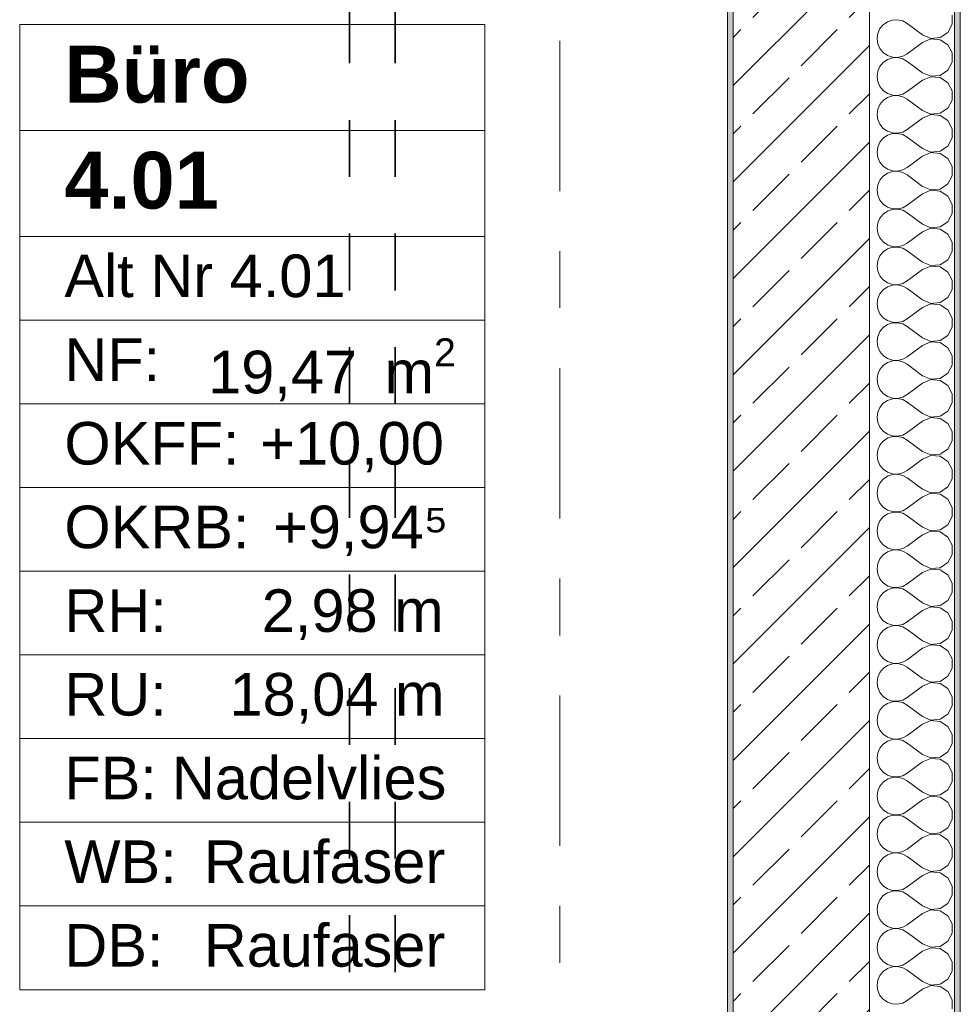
# Model space of a CAD drawing. Header units: metres. Extents: x -3.6 to 84.5, y -11 to 16.8.
# Tile 222 of 229: x 60.8 to 62.4, y 11 to 12.8. Entities that reach past the tile are written whole.
import ezdxf

# ---------------------------------------------------------------- set-up
doc = ezdxf.new("R2010")
doc.units = ezdxf.units.M
doc.header["$MEASUREMENT"] = 0
doc.linetypes.add('Achse', pattern=[0.2, 0.1, -0.05, 0, -0.05])
doc.linetypes.add('Strichlinie doppelt', pattern=[0.546806, 0.264583, -0.105833, 0.070556, -0.105833])
for name, color, linetype in [('155 - Bemaßung_ Beschriftung.Ausbau - Deckenelemente', 7, 'Continuous'), ('401 - Zone.Raum_ Raumbegrenzung_ Whg.', 7, 'Continuous'), ('451 - Universal.Achsen Raster', 7, 'Continuous'), ('604 - Struktur.Wand Aussen', 7, 'Continuous')]:
    doc.layers.add(name, color=color, linetype=linetype)
doc.styles.add('ERSTELLTER_STIL_1', font='txt')
doc.styles.add('ERSTELLTER_STIL_2', font='txt')

# ---------------------------------------------------------------- blocks, each defined once
blk = doc.blocks.new('*X60')
at = {"layer": '604 - Struktur.Wand Aussen', "color": 7, "linetype": 'Continuous', "lineweight": 5}
for p, q in [((62.4207, 12.7585), (62.4207, 12.7748)), ((62.2992, 12.7579), (62.2933, 12.7509)), ((62.3068, 12.7631), (62.2992, 12.7579)), ((62.3155, 12.7661), (62.3068, 12.7631)), ((62.3247, 12.7665), (62.3155, 12.7661)), ((62.3336, 12.7645), (62.3247, 12.7665)), ((62.3417, 12.76), (62.3336, 12.7645)), ((62.3684, 12.74), (62.3417, 12.76)), ((62.413, 12.7442), (62.4207, 12.7585)), ((62.2896, 12.7424), (62.2884, 12.7333)), ((62.2933, 12.7509), (62.2896, 12.7424)), ((62.3684, 12.74), (62.3833, 12.7337)), ((62.3995, 12.7352), (62.413, 12.7442)), ((62.2884, 12.7333), (62.2896, 12.7242)), ((62.2896, 12.7242), (62.2933, 12.7158)), ((62.3684, 12.7267), (62.3417, 12.7067)), ((62.3833, 12.733), (62.3684, 12.7267)), ((62.3833, 12.7337), (62.3995, 12.7352)), ((62.3995, 12.7314), (62.3833, 12.733)), ((62.413, 12.7224), (62.3995, 12.7314)), ((62.2933, 12.7158), (62.2992, 12.7087)), ((62.2992, 12.7087), (62.3068, 12.7035)), ((62.3336, 12.7022), (62.3417, 12.7067)), ((62.4207, 12.7081), (62.413, 12.7224)), ((62.4207, 12.6919), (62.4207, 12.7081)), ((62.2992, 12.6913), (62.2933, 12.6842)), ((62.3068, 12.6965), (62.2992, 12.6913)), ((62.3068, 12.7035), (62.3155, 12.7006)), ((62.3155, 12.6994), (62.3068, 12.6965)), ((62.3155, 12.7006), (62.3247, 12.7001)), ((62.3247, 12.6999), (62.3155, 12.6994)), ((62.3247, 12.7001), (62.3336, 12.7022)), ((62.3336, 12.6978), (62.3247, 12.6999)), ((62.3417, 12.6933), (62.3336, 12.6978)), ((62.3684, 12.6733), (62.3417, 12.6933)), ((62.413, 12.6776), (62.4207, 12.6919)), ((62.2896, 12.6758), (62.2884, 12.6667)), ((62.2933, 12.6842), (62.2896, 12.6758)), ((62.3684, 12.6733), (62.3833, 12.667)), ((62.3995, 12.6686), (62.413, 12.6776)), ((62.2884, 12.6667), (62.2896, 12.6576)), ((62.2896, 12.6576), (62.2933, 12.6491)), ((62.3684, 12.66), (62.3417, 12.64)), ((62.3833, 12.6663), (62.3684, 12.66)), ((62.3833, 12.667), (62.3995, 12.6686)), ((62.3995, 12.6648), (62.3833, 12.6663)), ((62.413, 12.6558), (62.3995, 12.6648)), ((62.4207, 12.6415), (62.413, 12.6558)), ((62.2933, 12.6491), (62.2992, 12.6421)), ((62.2992, 12.6421), (62.3068, 12.6369)), ((62.3068, 12.6369), (62.3155, 12.6339)), ((62.3336, 12.6355), (62.3417, 12.64)), ((62.4207, 12.6252), (62.4207, 12.6415)), ((62.2992, 12.6246), (62.2933, 12.6175)), ((62.3068, 12.6298), (62.2992, 12.6246)), ((62.3155, 12.6328), (62.3068, 12.6298)), ((62.3155, 12.6339), (62.3247, 12.6335)), ((62.3247, 12.6332), (62.3155, 12.6328)), ((62.3247, 12.6335), (62.3336, 12.6355)), ((62.3336, 12.6311), (62.3247, 12.6332)), ((62.3417, 12.6267), (62.3336, 12.6311)), ((62.3684, 12.6067), (62.3417, 12.6267)), ((62.413, 12.6109), (62.4207, 12.6252)), ((62.2896, 12.6091), (62.2884, 12.6)), ((62.2933, 12.6175), (62.2896, 12.6091)), ((62.3684, 12.6067), (62.3833, 12.6004)), ((62.3833, 12.6004), (62.3995, 12.6019)), ((62.3995, 12.6019), (62.413, 12.6109)), ((62.2884, 12.6), (62.2896, 12.5909)), ((62.2896, 12.5909), (62.2933, 12.5825)), ((62.3684, 12.5933), (62.3417, 12.5733)), ((62.3833, 12.5996), (62.3684, 12.5933)), ((62.3995, 12.5981), (62.3833, 12.5996)), ((62.413, 12.5891), (62.3995, 12.5981)), ((62.4207, 12.5748), (62.413, 12.5891)), ((62.2933, 12.5825), (62.2992, 12.5754)), ((62.2992, 12.5754), (62.3068, 12.5702)), ((62.3068, 12.5702), (62.3155, 12.5672)), ((62.3155, 12.5672), (62.3247, 12.5668)), ((62.3247, 12.5668), (62.3336, 12.5689)), ((62.3336, 12.5689), (62.3417, 12.5733)), ((62.4207, 12.5585), (62.4207, 12.5748)), ((62.2933, 12.5509), (62.2896, 12.5424)), ((62.2992, 12.5579), (62.2933, 12.5509)), ((62.3068, 12.5631), (62.2992, 12.5579)), ((62.3155, 12.5661), (62.3068, 12.5631)), ((62.3247, 12.5665), (62.3155, 12.5661)), ((62.3336, 12.5645), (62.3247, 12.5665)), ((62.3417, 12.56), (62.3336, 12.5645)), ((62.3684, 12.54), (62.3417, 12.56)), ((62.413, 12.5442), (62.4207, 12.5585)), ((62.2896, 12.5424), (62.2884, 12.5333)), ((62.2884, 12.5333), (62.2896, 12.5242)), ((62.3684, 12.54), (62.3833, 12.5337)), ((62.3833, 12.533), (62.3684, 12.5267)), ((62.3833, 12.5337), (62.3995, 12.5352)), ((62.3995, 12.5314), (62.3833, 12.533)), ((62.3995, 12.5352), (62.413, 12.5442)), ((62.2896, 12.5242), (62.2933, 12.5158)), ((62.2933, 12.5158), (62.2992, 12.5087)), ((62.3684, 12.5267), (62.3417, 12.5067)), ((62.413, 12.5224), (62.3995, 12.5314)), ((62.4207, 12.5081), (62.413, 12.5224)), ((62.2992, 12.5087), (62.3068, 12.5035)), ((62.3068, 12.5035), (62.3155, 12.5006)), ((62.3155, 12.4994), (62.3068, 12.4965)), ((62.3155, 12.5006), (62.3247, 12.5001)), ((62.3247, 12.4999), (62.3155, 12.4994)), ((62.3247, 12.5001), (62.3336, 12.5022)), ((62.3336, 12.4978), (62.3247, 12.4999)), ((62.3336, 12.5022), (62.3417, 12.5067)), ((62.3417, 12.4933), (62.3336, 12.4978)), ((62.4207, 12.4919), (62.4207, 12.5081)), ((62.2933, 12.4842), (62.2896, 12.4758)), ((62.2992, 12.4913), (62.2933, 12.4842)), ((62.3068, 12.4965), (62.2992, 12.4913)), ((62.3684, 12.4733), (62.3417, 12.4933)), ((62.413, 12.4776), (62.4207, 12.4919)), ((62.2896, 12.4758), (62.2884, 12.4667)), ((62.2884, 12.4667), (62.2896, 12.4576)), ((62.3684, 12.4733), (62.3833, 12.467)), ((62.3833, 12.4663), (62.3684, 12.46)), ((62.3833, 12.467), (62.3995, 12.4686)), ((62.3995, 12.4648), (62.3833, 12.4663)), ((62.3995, 12.4686), (62.413, 12.4776)), ((62.413, 12.4558), (62.3995, 12.4648)), ((62.2896, 12.4576), (62.2933, 12.4491)), ((62.2933, 12.4491), (62.2992, 12.4421)), ((62.3684, 12.46), (62.3417, 12.44)), ((62.4207, 12.4415), (62.413, 12.4558)), ((62.2992, 12.4421), (62.3068, 12.4369)), ((62.3068, 12.4298), (62.2992, 12.4246)), ((62.3068, 12.4369), (62.3155, 12.4339)), ((62.3155, 12.4328), (62.3068, 12.4298)), ((62.3155, 12.4339), (62.3247, 12.4335)), ((62.3247, 12.4332), (62.3155, 12.4328)), ((62.3247, 12.4335), (62.3336, 12.4355)), ((62.3336, 12.4311), (62.3247, 12.4332)), ((62.3336, 12.4355), (62.3417, 12.44)), ((62.3417, 12.4267), (62.3336, 12.4311)), ((62.4207, 12.4252), (62.4207, 12.4415)), ((62.2933, 12.4175), (62.2896, 12.4091)), ((62.2992, 12.4246), (62.2933, 12.4175)), ((62.3684, 12.4067), (62.3417, 12.4267)), ((62.3995, 12.4019), (62.413, 12.4109)), ((62.413, 12.4109), (62.4207, 12.4252)), ((62.2896, 12.4091), (62.2884, 12.4)), ((62.2884, 12.4), (62.2896, 12.3909)), ((62.3684, 12.3933), (62.3417, 12.3733)), ((62.3684, 12.4067), (62.3833, 12.4004)), ((62.3833, 12.3996), (62.3684, 12.3933)), ((62.3833, 12.4004), (62.3995, 12.4019)), ((62.3995, 12.3981), (62.3833, 12.3996)), ((62.413, 12.3891), (62.3995, 12.3981)), ((62.2896, 12.3909), (62.2933, 12.3825)), ((62.2933, 12.3825), (62.2992, 12.3754)), ((62.4207, 12.3748), (62.413, 12.3891)), ((62.2992, 12.3754), (62.3068, 12.3702)), ((62.3068, 12.3631), (62.2992, 12.3579)), ((62.3068, 12.3702), (62.3155, 12.3672)), ((62.3155, 12.3661), (62.3068, 12.3631)), ((62.3155, 12.3672), (62.3247, 12.3668)), ((62.3247, 12.3665), (62.3155, 12.3661)), ((62.3247, 12.3668), (62.3336, 12.3689)), ((62.3336, 12.3645), (62.3247, 12.3665)), ((62.3336, 12.3689), (62.3417, 12.3733)), ((62.3417, 12.36), (62.3336, 12.3645)), ((62.3684, 12.34), (62.3417, 12.36)), ((62.4207, 12.3585), (62.4207, 12.3748)), ((62.2896, 12.3424), (62.2884, 12.3333)), ((62.2933, 12.3509), (62.2896, 12.3424)), ((62.2992, 12.3579), (62.2933, 12.3509)), ((62.3995, 12.3352), (62.413, 12.3442)), ((62.413, 12.3442), (62.4207, 12.3585)), ((62.2884, 12.3333), (62.2896, 12.3242)), ((62.2896, 12.3242), (62.2933, 12.3158)), ((62.3684, 12.3267), (62.3417, 12.3067)), ((62.3684, 12.34), (62.3833, 12.3337)), ((62.3833, 12.333), (62.3684, 12.3267)), ((62.3833, 12.3337), (62.3995, 12.3352)), ((62.3995, 12.3314), (62.3833, 12.333)), ((62.413, 12.3224), (62.3995, 12.3314)), ((62.2933, 12.3158), (62.2992, 12.3087)), ((62.2992, 12.3087), (62.3068, 12.3035)), ((62.3336, 12.3022), (62.3417, 12.3067)), ((62.4207, 12.3081), (62.413, 12.3224)), ((62.4207, 12.2919), (62.4207, 12.3081)), ((62.2992, 12.2913), (62.2933, 12.2842)), ((62.3068, 12.2965), (62.2992, 12.2913)), ((62.3068, 12.3035), (62.3155, 12.3006)), ((62.3155, 12.2994), (62.3068, 12.2965)), ((62.3155, 12.3006), (62.3247, 12.3001)), ((62.3247, 12.2999), (62.3155, 12.2994)), ((62.3247, 12.3001), (62.3336, 12.3022)), ((62.3336, 12.2978), (62.3247, 12.2999)), ((62.3417, 12.2933), (62.3336, 12.2978)), ((62.3684, 12.2733), (62.3417, 12.2933)), ((62.413, 12.2776), (62.4207, 12.2919)), ((62.2896, 12.2758), (62.2884, 12.2667)), ((62.2933, 12.2842), (62.2896, 12.2758)), ((62.3684, 12.2733), (62.3833, 12.267)), ((62.3995, 12.2686), (62.413, 12.2776)), ((62.2884, 12.2667), (62.2896, 12.2576)), ((62.2896, 12.2576), (62.2933, 12.2491)), ((62.3684, 12.26), (62.3417, 12.24)), ((62.3833, 12.2663), (62.3684, 12.26)), ((62.3833, 12.267), (62.3995, 12.2686)), ((62.3995, 12.2648), (62.3833, 12.2663)), ((62.413, 12.2558), (62.3995, 12.2648)), ((62.4207, 12.2415), (62.413, 12.2558)), ((62.2933, 12.2491), (62.2992, 12.2421)), ((62.2992, 12.2421), (62.3068, 12.2369)), ((62.3336, 12.2355), (62.3417, 12.24)), ((62.4207, 12.2252), (62.4207, 12.2415)), ((62.2992, 12.2246), (62.2933, 12.2175)), ((62.3068, 12.2298), (62.2992, 12.2246)), ((62.3068, 12.2369), (62.3155, 12.2339)), ((62.3155, 12.2328), (62.3068, 12.2298)), ((62.3155, 12.2339), (62.3247, 12.2335)), ((62.3247, 12.2332), (62.3155, 12.2328)), ((62.3247, 12.2335), (62.3336, 12.2355)), ((62.3336, 12.2311), (62.3247, 12.2332)), ((62.3417, 12.2267), (62.3336, 12.2311)), ((62.3684, 12.2067), (62.3417, 12.2267)), ((62.413, 12.2109), (62.4207, 12.2252)), ((62.2896, 12.2091), (62.2884, 12.2)), ((62.2933, 12.2175), (62.2896, 12.2091)), ((62.3684, 12.2067), (62.3833, 12.2004)), ((62.3995, 12.2019), (62.413, 12.2109)), ((62.2884, 12.2), (62.2896, 12.1909)), ((62.2896, 12.1909), (62.2933, 12.1825)), ((62.3684, 12.1933), (62.3417, 12.1733)), ((62.3833, 12.1996), (62.3684, 12.1933)), ((62.3833, 12.2004), (62.3995, 12.2019)), ((62.3995, 12.1981), (62.3833, 12.1996)), ((62.413, 12.1891), (62.3995, 12.1981)), ((62.4207, 12.1748), (62.413, 12.1891)), ((62.2933, 12.1825), (62.2992, 12.1754)), ((62.2992, 12.1754), (62.3068, 12.1702)), ((62.3068, 12.1702), (62.3155, 12.1672)), ((62.3247, 12.1668), (62.3336, 12.1689)), ((62.3336, 12.1689), (62.3417, 12.1733)), ((62.4207, 12.1585), (62.4207, 12.1748)), ((62.2933, 12.1509), (62.2896, 12.1424)), ((62.2992, 12.1579), (62.2933, 12.1509)), ((62.3068, 12.1631), (62.2992, 12.1579)), ((62.3155, 12.1661), (62.3068, 12.1631)), ((62.3155, 12.1672), (62.3247, 12.1668)), ((62.3247, 12.1665), (62.3155, 12.1661)), ((62.3336, 12.1645), (62.3247, 12.1665)), ((62.3417, 12.16), (62.3336, 12.1645)), ((62.3684, 12.14), (62.3417, 12.16)), ((62.413, 12.1442), (62.4207, 12.1585)), ((62.2896, 12.1424), (62.2884, 12.1333)), ((62.2884, 12.1333), (62.2896, 12.1242)), ((62.3684, 12.14), (62.3833, 12.1337)), ((62.3833, 12.1337), (62.3995, 12.1352)), ((62.3995, 12.1352), (62.413, 12.1442)), ((62.2896, 12.1242), (62.2933, 12.1158)), ((62.3684, 12.1267), (62.3417, 12.1067)), ((62.3833, 12.133), (62.3684, 12.1267)), ((62.3995, 12.1314), (62.3833, 12.133)), ((62.413, 12.1224), (62.3995, 12.1314)), ((62.4207, 12.1081), (62.413, 12.1224)), ((62.2933, 12.1158), (62.2992, 12.1087)), ((62.2992, 12.1087), (62.3068, 12.1035)), ((62.3068, 12.1035), (62.3155, 12.1006)), ((62.3155, 12.0994), (62.3068, 12.0965)), ((62.3155, 12.1006), (62.3247, 12.1001)), ((62.3247, 12.0999), (62.3155, 12.0994)), ((62.3247, 12.1001), (62.3336, 12.1022)), ((62.3336, 12.0978), (62.3247, 12.0999)), ((62.3336, 12.1022), (62.3417, 12.1067)), ((62.4207, 12.0919), (62.4207, 12.1081)), ((62.2933, 12.0842), (62.2896, 12.0758)), ((62.2992, 12.0913), (62.2933, 12.0842)), ((62.3068, 12.0965), (62.2992, 12.0913)), ((62.3417, 12.0933), (62.3336, 12.0978)), ((62.3684, 12.0733), (62.3417, 12.0933)), ((62.413, 12.0776), (62.4207, 12.0919)), ((62.2896, 12.0758), (62.2884, 12.0667)), ((62.2884, 12.0667), (62.2896, 12.0576)), ((62.3684, 12.0733), (62.3833, 12.067)), ((62.3833, 12.0663), (62.3684, 12.06)), ((62.3833, 12.067), (62.3995, 12.0686)), ((62.3995, 12.0648), (62.3833, 12.0663)), ((62.3995, 12.0686), (62.413, 12.0776)), ((62.413, 12.0558), (62.3995, 12.0648)), ((62.2896, 12.0576), (62.2933, 12.0491)), ((62.2933, 12.0491), (62.2992, 12.0421)), ((62.3684, 12.06), (62.3417, 12.04)), ((62.4207, 12.0415), (62.413, 12.0558)), ((62.2992, 12.0421), (62.3068, 12.0369)), ((62.3068, 12.0298), (62.2992, 12.0246)), ((62.3068, 12.0369), (62.3155, 12.0339)), ((62.3155, 12.0328), (62.3068, 12.0298)), ((62.3155, 12.0339), (62.3247, 12.0335)), ((62.3247, 12.0332), (62.3155, 12.0328)), ((62.3247, 12.0335), (62.3336, 12.0355)), ((62.3336, 12.0311), (62.3247, 12.0332)), ((62.3336, 12.0355), (62.3417, 12.04)), ((62.3417, 12.0267), (62.3336, 12.0311)), ((62.4207, 12.0252), (62.4207, 12.0415)), ((62.2933, 12.0175), (62.2896, 12.0091)), ((62.2992, 12.0246), (62.2933, 12.0175)), ((62.3684, 12.0067), (62.3417, 12.0267)), ((62.413, 12.0109), (62.4207, 12.0252)), ((62.2896, 12.0091), (62.2884, 12)), ((62.2884, 12), (62.2896, 11.9909)), ((62.3684, 12.0067), (62.3833, 12.0004)), ((62.3833, 11.9996), (62.3684, 11.9933)), ((62.3833, 12.0004), (62.3995, 12.0019)), ((62.3995, 11.9981), (62.3833, 11.9996)), ((62.3995, 12.0019), (62.413, 12.0109)), ((62.413, 11.9891), (62.3995, 11.9981)), ((62.2896, 11.9909), (62.2933, 11.9825)), ((62.2933, 11.9825), (62.2992, 11.9754)), ((62.3684, 11.9933), (62.3417, 11.9733)), ((62.4207, 11.9748), (62.413, 11.9891)), ((62.2992, 11.9754), (62.3068, 11.9702)), ((62.3068, 11.9631), (62.2992, 11.9579)), ((62.3068, 11.9702), (62.3155, 11.9672)), ((62.3155, 11.9661), (62.3068, 11.9631)), ((62.3155, 11.9672), (62.3247, 11.9668)), ((62.3247, 11.9665), (62.3155, 11.9661)), ((62.3247, 11.9668), (62.3336, 11.9689)), ((62.3336, 11.9645), (62.3247, 11.9665)), ((62.3336, 11.9689), (62.3417, 11.9733)), ((62.3417, 11.96), (62.3336, 11.9645)), ((62.3684, 11.94), (62.3417, 11.96)), ((62.4207, 11.9585), (62.4207, 11.9748)), ((62.2933, 11.9509), (62.2896, 11.9424)), ((62.2992, 11.9579), (62.2933, 11.9509)), ((62.3995, 11.9352), (62.413, 11.9442)), ((62.413, 11.9442), (62.4207, 11.9585)), ((62.2896, 11.9424), (62.2884, 11.9333)), ((62.2884, 11.9333), (62.2896, 11.9242)), ((62.3684, 11.9267), (62.3417, 11.9067)), ((62.3684, 11.94), (62.3833, 11.9337)), ((62.3833, 11.933), (62.3684, 11.9267)), ((62.3833, 11.9337), (62.3995, 11.9352)), ((62.3995, 11.9314), (62.3833, 11.933)), ((62.413, 11.9224), (62.3995, 11.9314)), ((62.2896, 11.9242), (62.2933, 11.9158)), ((62.2933, 11.9158), (62.2992, 11.9087)), ((62.2992, 11.9087), (62.3068, 11.9035)), ((62.4207, 11.9081), (62.413, 11.9224)), ((62.4207, 11.8919), (62.4207, 11.9081)), ((62.2992, 11.8913), (62.2933, 11.8842)), ((62.3068, 11.8965), (62.2992, 11.8913)), ((62.3068, 11.9035), (62.3155, 11.9006)), ((62.3155, 11.8994), (62.3068, 11.8965)), ((62.3155, 11.9006), (62.3247, 11.9001)), ((62.3247, 11.8999), (62.3155, 11.8994)), ((62.3247, 11.9001), (62.3336, 11.9022)), ((62.3336, 11.8978), (62.3247, 11.8999)), ((62.3336, 11.9022), (62.3417, 11.9067)), ((62.3417, 11.8933), (62.3336, 11.8978)), ((62.3684, 11.8733), (62.3417, 11.8933)), ((62.413, 11.8776), (62.4207, 11.8919)), ((62.2896, 11.8758), (62.2884, 11.8667)), ((62.2933, 11.8842), (62.2896, 11.8758)), ((62.3684, 11.8733), (62.3833, 11.867)), ((62.3995, 11.8686), (62.413, 11.8776)), ((62.2884, 11.8667), (62.2896, 11.8576)), ((62.2896, 11.8576), (62.2933, 11.8491)), ((62.3684, 11.86), (62.3417, 11.84)), ((62.3833, 11.8663), (62.3684, 11.86)), ((62.3833, 11.867), (62.3995, 11.8686)), ((62.3995, 11.8648), (62.3833, 11.8663)), ((62.413, 11.8558), (62.3995, 11.8648)), ((62.2933, 11.8491), (62.2992, 11.8421)), ((62.2992, 11.8421), (62.3068, 11.8369)), ((62.3336, 11.8355), (62.3417, 11.84)), ((62.4207, 11.8415), (62.413, 11.8558)), ((62.4207, 11.8252), (62.4207, 11.8415)), ((62.2992, 11.8246), (62.2933, 11.8175)), ((62.3068, 11.8298), (62.2992, 11.8246)), ((62.3068, 11.8369), (62.3155, 11.8339)), ((62.3155, 11.8328), (62.3068, 11.8298)), ((62.3155, 11.8339), (62.3247, 11.8335)), ((62.3247, 11.8332), (62.3155, 11.8328)), ((62.3247, 11.8335), (62.3336, 11.8355)), ((62.3336, 11.8311), (62.3247, 11.8332)), ((62.3417, 11.8267), (62.3336, 11.8311)), ((62.3684, 11.8067), (62.3417, 11.8267)), ((62.413, 11.8109), (62.4207, 11.8252)), ((62.2896, 11.8091), (62.2884, 11.8)), ((62.2933, 11.8175), (62.2896, 11.8091)), ((62.3684, 11.8067), (62.3833, 11.8004)), ((62.3995, 11.8019), (62.413, 11.8109)), ((62.2884, 11.8), (62.2896, 11.7909)), ((62.2896, 11.7909), (62.2933, 11.7825)), ((62.3684, 11.7933), (62.3417, 11.7733)), ((62.3833, 11.7996), (62.3684, 11.7933)), ((62.3833, 11.8004), (62.3995, 11.8019)), ((62.3995, 11.7981), (62.3833, 11.7996)), ((62.413, 11.7891), (62.3995, 11.7981)), ((62.4207, 11.7748), (62.413, 11.7891)), ((62.2933, 11.7825), (62.2992, 11.7754)), ((62.2992, 11.7754), (62.3068, 11.7702)), ((62.3068, 11.7702), (62.3155, 11.7672)), ((62.3336, 11.7689), (62.3417, 11.7733)), ((62.4207, 11.7585), (62.4207, 11.7748)), ((62.2992, 11.7579), (62.2933, 11.7509)), ((62.3068, 11.7631), (62.2992, 11.7579)), ((62.3155, 11.7661), (62.3068, 11.7631)), ((62.3155, 11.7672), (62.3247, 11.7668)), ((62.3247, 11.7665), (62.3155, 11.7661)), ((62.3247, 11.7668), (62.3336, 11.7689)), ((62.3336, 11.7645), (62.3247, 11.7665)), ((62.3417, 11.76), (62.3336, 11.7645)), ((62.3684, 11.74), (62.3417, 11.76)), ((62.413, 11.7442), (62.4207, 11.7585)), ((62.2896, 11.7424), (62.2884, 11.7333)), ((62.2933, 11.7509), (62.2896, 11.7424)), ((62.3684, 11.74), (62.3833, 11.7337)), ((62.3833, 11.7337), (62.3995, 11.7352)), ((62.3995, 11.7352), (62.413, 11.7442)), ((62.2884, 11.7333), (62.2896, 11.7242)), ((62.2896, 11.7242), (62.2933, 11.7158)), ((62.3684, 11.7267), (62.3417, 11.7067)), ((62.3833, 11.733), (62.3684, 11.7267)), ((62.3995, 11.7314), (62.3833, 11.733)), ((62.413, 11.7224), (62.3995, 11.7314)), ((62.4207, 11.7081), (62.413, 11.7224)), ((62.2933, 11.7158), (62.2992, 11.7087)), ((62.2992, 11.7087), (62.3068, 11.7035)), ((62.3068, 11.7035), (62.3155, 11.7006)), ((62.3155, 11.7006), (62.3247, 11.7001)), ((62.3247, 11.7001), (62.3336, 11.7022)), ((62.3336, 11.7022), (62.3417, 11.7067)), ((62.4207, 11.6919), (62.4207, 11.7081)), ((62.2933, 11.6842), (62.2896, 11.6758)), ((62.2992, 11.6913), (62.2933, 11.6842)), ((62.3068, 11.6965), (62.2992, 11.6913)), ((62.3155, 11.6994), (62.3068, 11.6965)), ((62.3247, 11.6999), (62.3155, 11.6994)), ((62.3336, 11.6978), (62.3247, 11.6999)), ((62.3417, 11.6933), (62.3336, 11.6978)), ((62.3684, 11.6733), (62.3417, 11.6933)), ((62.413, 11.6776), (62.4207, 11.6919)), ((62.2896, 11.6758), (62.2884, 11.6667)), ((62.2884, 11.6667), (62.2896, 11.6576)), ((62.3684, 11.6733), (62.3833, 11.667)), ((62.3833, 11.6663), (62.3684, 11.66)), ((62.3833, 11.667), (62.3995, 11.6686)), ((62.3995, 11.6648), (62.3833, 11.6663)), ((62.3995, 11.6686), (62.413, 11.6776)), ((62.2896, 11.6576), (62.2933, 11.6491)), ((62.2933, 11.6491), (62.2992, 11.6421)), ((62.3684, 11.66), (62.3417, 11.64)), ((62.413, 11.6558), (62.3995, 11.6648)), ((62.4207, 11.6415), (62.413, 11.6558)), ((62.2992, 11.6421), (62.3068, 11.6369)), ((62.3068, 11.6369), (62.3155, 11.6339)), ((62.3155, 11.6328), (62.3068, 11.6298)), ((62.3155, 11.6339), (62.3247, 11.6335)), ((62.3247, 11.6332), (62.3155, 11.6328)), ((62.3247, 11.6335), (62.3336, 11.6355)), ((62.3336, 11.6311), (62.3247, 11.6332)), ((62.3336, 11.6355), (62.3417, 11.64)), ((62.3417, 11.6267), (62.3336, 11.6311)), ((62.4207, 11.6252), (62.4207, 11.6415)), ((62.2933, 11.6175), (62.2896, 11.6091)), ((62.2992, 11.6246), (62.2933, 11.6175)), ((62.3068, 11.6298), (62.2992, 11.6246)), ((62.3684, 11.6067), (62.3417, 11.6267)), ((62.413, 11.6109), (62.4207, 11.6252)), ((62.2896, 11.6091), (62.2884, 11.6)), ((62.2884, 11.6), (62.2896, 11.5909)), ((62.3684, 11.6067), (62.3833, 11.6004)), ((62.3833, 11.5996), (62.3684, 11.5933)), ((62.3833, 11.6004), (62.3995, 11.6019)), ((62.3995, 11.5981), (62.3833, 11.5996)), ((62.3995, 11.6019), (62.413, 11.6109)), ((62.413, 11.5891), (62.3995, 11.5981)), ((62.2896, 11.5909), (62.2933, 11.5825)), ((62.2933, 11.5825), (62.2992, 11.5754)), ((62.3684, 11.5933), (62.3417, 11.5733)), ((62.4207, 11.5748), (62.413, 11.5891)), ((62.2992, 11.5754), (62.3068, 11.5702)), ((62.3068, 11.5631), (62.2992, 11.5579)), ((62.3068, 11.5702), (62.3155, 11.5672)), ((62.3155, 11.5661), (62.3068, 11.5631)), ((62.3155, 11.5672), (62.3247, 11.5668)), ((62.3247, 11.5665), (62.3155, 11.5661)), ((62.3247, 11.5668), (62.3336, 11.5689)), ((62.3336, 11.5645), (62.3247, 11.5665)), ((62.3336, 11.5689), (62.3417, 11.5733)), ((62.3417, 11.56), (62.3336, 11.5645)), ((62.4207, 11.5585), (62.4207, 11.5748)), ((62.2933, 11.5509), (62.2896, 11.5424)), ((62.2992, 11.5579), (62.2933, 11.5509)), ((62.3684, 11.54), (62.3417, 11.56)), ((62.3995, 11.5352), (62.413, 11.5442)), ((62.413, 11.5442), (62.4207, 11.5585)), ((62.2896, 11.5424), (62.2884, 11.5333)), ((62.2884, 11.5333), (62.2896, 11.5242)), ((62.3684, 11.5267), (62.3417, 11.5067)), ((62.3684, 11.54), (62.3833, 11.5337)), ((62.3833, 11.533), (62.3684, 11.5267)), ((62.3833, 11.5337), (62.3995, 11.5352)), ((62.3995, 11.5314), (62.3833, 11.533)), ((62.413, 11.5224), (62.3995, 11.5314)), ((62.2896, 11.5242), (62.2933, 11.5158)), ((62.2933, 11.5158), (62.2992, 11.5087)), ((62.4207, 11.5081), (62.413, 11.5224)), ((62.2992, 11.5087), (62.3068, 11.5035)), ((62.3068, 11.4965), (62.2992, 11.4913)), ((62.3068, 11.5035), (62.3155, 11.5006)), ((62.3155, 11.4994), (62.3068, 11.4965)), ((62.3155, 11.5006), (62.3247, 11.5001)), ((62.3247, 11.4999), (62.3155, 11.4994)), ((62.3247, 11.5001), (62.3336, 11.5022)), ((62.3336, 11.4978), (62.3247, 11.4999)), ((62.3336, 11.5022), (62.3417, 11.5067)), ((62.3417, 11.4933), (62.3336, 11.4978)), ((62.3684, 11.4733), (62.3417, 11.4933)), ((62.4207, 11.4919), (62.4207, 11.5081)), ((62.2896, 11.4758), (62.2884, 11.4667)), ((62.2933, 11.4842), (62.2896, 11.4758)), ((62.2992, 11.4913), (62.2933, 11.4842)), ((62.3995, 11.4686), (62.413, 11.4776)), ((62.413, 11.4776), (62.4207, 11.4919)), ((62.2884, 11.4667), (62.2896, 11.4576)), ((62.2896, 11.4576), (62.2933, 11.4491)), ((62.3684, 11.46), (62.3417, 11.44)), ((62.3684, 11.4733), (62.3833, 11.467)), ((62.3833, 11.4663), (62.3684, 11.46)), ((62.3833, 11.467), (62.3995, 11.4686)), ((62.3995, 11.4648), (62.3833, 11.4663)), ((62.413, 11.4558), (62.3995, 11.4648)), ((62.2933, 11.4491), (62.2992, 11.4421)), ((62.2992, 11.4421), (62.3068, 11.4369)), ((62.3336, 11.4355), (62.3417, 11.44)), ((62.4207, 11.4415), (62.413, 11.4558)), ((62.4207, 11.4252), (62.4207, 11.4415)), ((62.2992, 11.4246), (62.2933, 11.4175)), ((62.3068, 11.4298), (62.2992, 11.4246)), ((62.3068, 11.4369), (62.3155, 11.4339)), ((62.3155, 11.4328), (62.3068, 11.4298)), ((62.3155, 11.4339), (62.3247, 11.4335)), ((62.3247, 11.4332), (62.3155, 11.4328)), ((62.3247, 11.4335), (62.3336, 11.4355)), ((62.3336, 11.4311), (62.3247, 11.4332)), ((62.3417, 11.4267), (62.3336, 11.4311)), ((62.3684, 11.4067), (62.3417, 11.4267)), ((62.413, 11.4109), (62.4207, 11.4252)), ((62.2896, 11.4091), (62.2884, 11.4)), ((62.2933, 11.4175), (62.2896, 11.4091)), ((62.3684, 11.4067), (62.3833, 11.4004)), ((62.3995, 11.4019), (62.413, 11.4109)), ((62.2884, 11.4), (62.2896, 11.3909)), ((62.2896, 11.3909), (62.2933, 11.3825)), ((62.3684, 11.3933), (62.3417, 11.3733)), ((62.3833, 11.3996), (62.3684, 11.3933)), ((62.3833, 11.4004), (62.3995, 11.4019)), ((62.3995, 11.3981), (62.3833, 11.3996)), ((62.413, 11.3891), (62.3995, 11.3981)), ((62.4207, 11.3748), (62.413, 11.3891)), ((62.2933, 11.3825), (62.2992, 11.3754)), ((62.2992, 11.3754), (62.3068, 11.3702)), ((62.3336, 11.3689), (62.3417, 11.3733)), ((62.4207, 11.3585), (62.4207, 11.3748)), ((62.2992, 11.3579), (62.2933, 11.3509)), ((62.3068, 11.3631), (62.2992, 11.3579)), ((62.3068, 11.3702), (62.3155, 11.3672)), ((62.3155, 11.3661), (62.3068, 11.3631)), ((62.3155, 11.3672), (62.3247, 11.3668)), ((62.3247, 11.3665), (62.3155, 11.3661)), ((62.3247, 11.3668), (62.3336, 11.3689)), ((62.3336, 11.3645), (62.3247, 11.3665)), ((62.3417, 11.36), (62.3336, 11.3645)), ((62.3684, 11.34), (62.3417, 11.36)), ((62.413, 11.3442), (62.4207, 11.3585)), ((62.2896, 11.3424), (62.2884, 11.3333)), ((62.2933, 11.3509), (62.2896, 11.3424)), ((62.3684, 11.34), (62.3833, 11.3337)), ((62.3995, 11.3352), (62.413, 11.3442)), ((62.2884, 11.3333), (62.2896, 11.3242)), ((62.2896, 11.3242), (62.2933, 11.3158)), ((62.3684, 11.3267), (62.3417, 11.3067)), ((62.3833, 11.333), (62.3684, 11.3267)), ((62.3833, 11.3337), (62.3995, 11.3352)), ((62.3995, 11.3314), (62.3833, 11.333)), ((62.413, 11.3224), (62.3995, 11.3314)), ((62.4207, 11.3081), (62.413, 11.3224)), ((62.2933, 11.3158), (62.2992, 11.3087)), ((62.2992, 11.3087), (62.3068, 11.3035)), ((62.3068, 11.3035), (62.3155, 11.3006)), ((62.3247, 11.3001), (62.3336, 11.3022)), ((62.3336, 11.3022), (62.3417, 11.3067)), ((62.4207, 11.2919), (62.4207, 11.3081)), ((62.2933, 11.2842), (62.2896, 11.2758)), ((62.2992, 11.2913), (62.2933, 11.2842)), ((62.3068, 11.2965), (62.2992, 11.2913)), ((62.3155, 11.2994), (62.3068, 11.2965)), ((62.3155, 11.3006), (62.3247, 11.3001)), ((62.3247, 11.2999), (62.3155, 11.2994)), ((62.3336, 11.2978), (62.3247, 11.2999)), ((62.3417, 11.2933), (62.3336, 11.2978)), ((62.3684, 11.2733), (62.3417, 11.2933)), ((62.413, 11.2776), (62.4207, 11.2919)), ((62.2896, 11.2758), (62.2884, 11.2667)), ((62.2884, 11.2667), (62.2896, 11.2576)), ((62.3684, 11.2733), (62.3833, 11.267)), ((62.3833, 11.267), (62.3995, 11.2686)), ((62.3995, 11.2686), (62.413, 11.2776)), ((62.2896, 11.2576), (62.2933, 11.2491)), ((62.3684, 11.26), (62.3417, 11.24)), ((62.3833, 11.2663), (62.3684, 11.26)), ((62.3995, 11.2648), (62.3833, 11.2663)), ((62.413, 11.2558), (62.3995, 11.2648)), ((62.4207, 11.2415), (62.413, 11.2558)), ((62.2933, 11.2491), (62.2992, 11.2421)), ((62.2992, 11.2421), (62.3068, 11.2369)), ((62.3068, 11.2369), (62.3155, 11.2339)), ((62.3155, 11.2328), (62.3068, 11.2298)), ((62.3155, 11.2339), (62.3247, 11.2335)), ((62.3247, 11.2332), (62.3155, 11.2328)), ((62.3247, 11.2335), (62.3336, 11.2355)), ((62.3336, 11.2311), (62.3247, 11.2332)), ((62.3336, 11.2355), (62.3417, 11.24)), ((62.4207, 11.2252), (62.4207, 11.2415)), ((62.2933, 11.2175), (62.2896, 11.2091)), ((62.2992, 11.2246), (62.2933, 11.2175)), ((62.3068, 11.2298), (62.2992, 11.2246)), ((62.3417, 11.2267), (62.3336, 11.2311)), ((62.3684, 11.2067), (62.3417, 11.2267)), ((62.413, 11.2109), (62.4207, 11.2252)), ((62.2896, 11.2091), (62.2884, 11.2)), ((62.2884, 11.2), (62.2896, 11.1909)), ((62.3684, 11.2067), (62.3833, 11.2004)), ((62.3833, 11.1996), (62.3684, 11.1933)), ((62.3833, 11.2004), (62.3995, 11.2019)), ((62.3995, 11.1981), (62.3833, 11.1996)), ((62.3995, 11.2019), (62.413, 11.2109)), ((62.413, 11.1891), (62.3995, 11.1981)), ((62.2896, 11.1909), (62.2933, 11.1825)), ((62.2933, 11.1825), (62.2992, 11.1754)), ((62.3684, 11.1933), (62.3417, 11.1733)), ((62.4207, 11.1748), (62.413, 11.1891)), ((62.2992, 11.1754), (62.3068, 11.1702)), ((62.3068, 11.1631), (62.2992, 11.1579)), ((62.3068, 11.1702), (62.3155, 11.1672)), ((62.3155, 11.1661), (62.3068, 11.1631)), ((62.3155, 11.1672), (62.3247, 11.1668)), ((62.3247, 11.1665), (62.3155, 11.1661)), ((62.3247, 11.1668), (62.3336, 11.1689)), ((62.3336, 11.1645), (62.3247, 11.1665)), ((62.3336, 11.1689), (62.3417, 11.1733)), ((62.3417, 11.16), (62.3336, 11.1645)), ((62.4207, 11.1585), (62.4207, 11.1748)), ((62.2933, 11.1509), (62.2896, 11.1424)), ((62.2992, 11.1579), (62.2933, 11.1509)), ((62.3684, 11.14), (62.3417, 11.16)), ((62.413, 11.1442), (62.4207, 11.1585)), ((62.2896, 11.1424), (62.2884, 11.1333)), ((62.2884, 11.1333), (62.2896, 11.1242)), ((62.3684, 11.14), (62.3833, 11.1337)), ((62.3833, 11.133), (62.3684, 11.1267)), ((62.3833, 11.1337), (62.3995, 11.1352)), ((62.3995, 11.1314), (62.3833, 11.133)), ((62.3995, 11.1352), (62.413, 11.1442)), ((62.413, 11.1224), (62.3995, 11.1314)), ((62.2896, 11.1242), (62.2933, 11.1158)), ((62.2933, 11.1158), (62.2992, 11.1087)), ((62.3684, 11.1267), (62.3417, 11.1067)), ((62.4207, 11.1081), (62.413, 11.1224)), ((62.2992, 11.1087), (62.3068, 11.1035)), ((62.3068, 11.0965), (62.2992, 11.0913)), ((62.3068, 11.1035), (62.3155, 11.1006)), ((62.3155, 11.0994), (62.3068, 11.0965)), ((62.3155, 11.1006), (62.3247, 11.1001)), ((62.3247, 11.0999), (62.3155, 11.0994)), ((62.3247, 11.1001), (62.3336, 11.1022)), ((62.3336, 11.0978), (62.3247, 11.0999)), ((62.3336, 11.1022), (62.3417, 11.1067)), ((62.3417, 11.0933), (62.3336, 11.0978)), ((62.3684, 11.0733), (62.3417, 11.0933)), ((62.4207, 11.0919), (62.4207, 11.1081)), ((62.2933, 11.0842), (62.2896, 11.0758)), ((62.2992, 11.0913), (62.2933, 11.0842)), ((62.3995, 11.0686), (62.413, 11.0776)), ((62.413, 11.0776), (62.4207, 11.0919)), ((62.2896, 11.0758), (62.2884, 11.0667)), ((62.2884, 11.0667), (62.2896, 11.0576)), ((62.3684, 11.06), (62.3417, 11.04)), ((62.3684, 11.0733), (62.3833, 11.067)), ((62.3833, 11.0663), (62.3684, 11.06)), ((62.3833, 11.067), (62.3995, 11.0686)), ((62.3995, 11.0648), (62.3833, 11.0663)), ((62.413, 11.0558), (62.3995, 11.0648)), ((62.2896, 11.0576), (62.2933, 11.0491)), ((62.2933, 11.0491), (62.2992, 11.0421)), ((62.2992, 11.0421), (62.3068, 11.0369)), ((62.4207, 11.0415), (62.413, 11.0558)), ((62.4207, 11.0252), (62.4207, 11.0415)), ((62.3068, 11.0369), (62.3155, 11.0339)), ((62.3155, 11.0339), (62.3247, 11.0335)), ((62.3247, 11.0335), (62.3336, 11.0355)), ((62.3336, 11.0355), (62.3417, 11.04))]:
    blk.add_line(p, q, dxfattribs=at)

msp = doc.modelspace()

# ---------------------------------------------------------------- hatches: boundary and pattern name
at = {"layer": '604 - Struktur.Wand Aussen', "linetype": 'Continuous', "lineweight": 0, "true_color": 0x000000}
h = msp.add_hatch(dxfattribs=at)
h.set_pattern_fill('Verputz_0001', color=18, style=0, pattern_type=2)
h.set_pattern_definition([(0, (0, 0), (0, 0.08660254), [0, -0.05]), (0, (0.025, 0.0433), (0, 0.08660254), [0, -0.05])])
h.paths.add_polyline_path([(62.425, 7.935), (62.435, 7.935), (62.435, 13.845), (62.425, 13.845)])
h = msp.add_hatch(dxfattribs=at)
h.set_pattern_fill('Beton__Stahlbeton_0001', color=18, style=0, pattern_type=2)
h.set_pattern_definition([(45, (0, 0), (-0.08485281, 0.08485281), []), (45, (-0.04243, 0.04243), (-0.08485281, 0.08485281), [0.09, -0.03])])
h.paths.add_polyline_path([(62.035, 7.935), (62.085, 7.935), (62.155, 7.935), (62.275, 7.935), (62.275, 13.455), (62.035, 13.455)])
h = msp.add_hatch(dxfattribs=at)
h.set_pattern_fill('Gips_0001', color=18, style=0, pattern_type=2)
h.set_pattern_definition([(45, (0, 0), (-0.01767767, 0.01767767), [0, -0.025])])
h.paths.add_polyline_path([(62.025, 12.99), (62.025, 8.51), (62.035, 8.51), (62.035, 12.99)])

# ---------------------------------------------------------------- linework, layer by layer
at = {"layer": '155 - Bemaßung_ Beschriftung.Ausbau - Deckenelemente', "color": 7, "linetype": 'Achse', "lineweight": 35}
for p, q in [((61.36, 12.99), (61.36, 8.51)), ((61.44, 12.99), (61.44, 8.51))]:
    msp.add_line(p, q, dxfattribs=at)
at = {"layer": '401 - Zone.Raum_ Raumbegrenzung_ Whg.', "color": 7, "linetype": 'Continuous', "lineweight": 9}
for p, q in [((61.5979, 12.7583), (60.7791, 12.7583)), ((60.7791, 12.7583), (60.7791, 11.0591)), ((60.7791, 12.7583), (61.5979, 12.7583)), ((60.7791, 12.5716), (60.7791, 12.7583)), ((61.5979, 11.0591), (61.5979, 12.7583)), ((61.5979, 12.7583), (61.5979, 12.5716)), ((61.5979, 12.5716), (60.7791, 12.5716)), ((60.7791, 12.5716), (61.5979, 12.5716)), ((60.7791, 12.385), (60.7791, 12.5716)), ((61.5979, 12.5716), (61.5979, 12.385)), ((61.5979, 12.385), (60.7791, 12.385)), ((60.7791, 12.385), (61.5979, 12.385)), ((60.7791, 12.2377), (60.7791, 12.385)), ((61.5979, 12.385), (61.5979, 12.2377)), ((61.5979, 12.2377), (60.7791, 12.2377)), ((60.7791, 12.2377), (61.5979, 12.2377)), ((60.7791, 12.0904), (60.7791, 12.2377)), ((61.5979, 12.2377), (61.5979, 12.0904)), ((61.5979, 12.0904), (60.7791, 12.0904)), ((60.7791, 12.0904), (61.5979, 12.0904)), ((60.7791, 11.9431), (60.7791, 12.0904)), ((61.5979, 12.0904), (61.5979, 11.9431)), ((61.5979, 11.9431), (60.7791, 11.9431)), ((60.7791, 11.9431), (61.5979, 11.9431)), ((60.7791, 11.7958), (60.7791, 11.9431)), ((61.5979, 11.9431), (61.5979, 11.7958)), ((61.5979, 11.7958), (60.7791, 11.7958)), ((60.7791, 11.7958), (61.5979, 11.7958)), ((60.7791, 11.6484), (60.7791, 11.7958)), ((61.5979, 11.7958), (61.5979, 11.6484)), ((61.5979, 11.6484), (60.7791, 11.6484)), ((60.7791, 11.6484), (61.5979, 11.6484)), ((60.7791, 11.5011), (60.7791, 11.6484)), ((61.5979, 11.6484), (61.5979, 11.5011)), ((61.5979, 11.5011), (60.7791, 11.5011)), ((60.7791, 11.5011), (61.5979, 11.5011)), ((60.7791, 11.3538), (60.7791, 11.5011)), ((61.5979, 11.5011), (61.5979, 11.3538)), ((61.5979, 11.3538), (60.7791, 11.3538)), ((60.7791, 11.3538), (61.5979, 11.3538)), ((60.7791, 11.2065), (60.7791, 11.3538)), ((61.5979, 11.3538), (61.5979, 11.2065)), ((61.5979, 11.2065), (60.7791, 11.2065)), ((60.7791, 11.2065), (61.5979, 11.2065)), ((60.7791, 11.0591), (60.7791, 11.2065)), ((61.5979, 11.2065), (61.5979, 11.0591)), ((60.7791, 11.0591), (61.5979, 11.0591)), ((61.5979, 11.0591), (60.7791, 11.0591))]:
    msp.add_line(p, q, dxfattribs=at)
at = {"layer": '451 - Universal.Achsen Raster', "color": 160, "linetype": 'Strichlinie doppelt', "lineweight": 9, "true_color": 0x3232ff}
msp.add_line((61.73, -10.585), (61.73, 16.355), dxfattribs=at)
at = {"layer": '604 - Struktur.Wand Aussen', "color": 7, "linetype": 'Continuous', "lineweight": 5}
msp.add_line((62.425, 7.935), (62.425, 13.705), dxfattribs=at)
at = {"layer": '604 - Struktur.Wand Aussen', "color": 7, "linetype": 'Continuous', "lineweight": 13}
for p, q in [((62.275, 7.935), (62.275, 13.455)), ((62.035, 12.99), (62.035, 8.51))]:
    msp.add_line(p, q, dxfattribs=at)
at = {"layer": '604 - Struktur.Wand Aussen', "color": 7, "linetype": 'Continuous', "lineweight": 5, "flags": 128}
for points in [[(62.435, 7.935), (62.435, 13.845)], [(62.025, 12.99), (62.025, 8.51)]]:
    msp.add_lwpolyline(points, dxfattribs=at)

# ---------------------------------------------------------------- block references
at = {"layer": '604 - Struktur.Wand Aussen', "color": 7, "lineweight": 18}
msp.add_blockref('*X60', (0, 0), dxfattribs=at)

# ---------------------------------------------------------------- texts
at = {"layer": '401 - Zone.Raum_ Raumbegrenzung_ Whg.', "color": 7, "lineweight": 9, "attachment_point": 1}
for s, insert, char_height, style in [('\\A1;{\\pqj;\\pt0;\\fArial|b1|i0|c0|p38;}', (61.5194, 12.7435), 0.1, 'ERSTELLTER_STIL_1'), ('\\A1;{\\pqj;\\pt0;\\fArial|b1|i0|c0|p38;Büro}', (60.8577, 12.7207), 0.1, 'ERSTELLTER_STIL_1'), ('\\A1;{\\pqj;\\pt0;\\fArial|b1|i0|c0|p38;}', (61.5194, 12.5569), 0.1, 'ERSTELLTER_STIL_1'), ('\\A1;{\\pql;\\pt0;\\fArial|b1|i0|c0|p38;4.01}', (60.8577, 12.5341), 0.1, 'ERSTELLTER_STIL_1'), ('\\A1;{\\pqj;\\pt0;\\fArial|b0|i0|c0|p38;Alt Nr 4.01}', (60.8577, 12.3532), 0.075, 'ERSTELLTER_STIL_2'), ('\\A1;{\\pqj;\\pt0;\\fArial|b0|i0|c0|p38;}', (61.5194, 12.3703), 0.075, 'ERSTELLTER_STIL_2'), ('\\A1;{\\pqj;\\pt0;\\fArial|b0|i0|c0|p38;NF: }', (60.8577, 12.2058), 0.075, 'ERSTELLTER_STIL_2'), ('\\A1;{\\pql;\\pt0,0.05;\\fArial|b0|i0|c0|p38;19,47\\fArial|b0|i0|c0|p38;\\A1{\\H.66x;\\S^  ;}\\fArial|b0|i0|c0|p38; m\\fArial|b0|i0|c0|p38;\\A1{\\H.66x;\\S2^  ;}}', (61.1108, 12.2058), 0.075, 'ERSTELLTER_STIL_2'), ('\\A1;{\\pqj;\\pt0;\\fArial|b0|i0|c0|p38;OKFF: }', (60.8577, 12.0585), 0.075, 'ERSTELLTER_STIL_2'), ('\\A1;{\\pqj;\\pt0;\\fArial|b0|i0|c0|p38;+10,00}', (61.2026, 12.0585), 0.075, 'ERSTELLTER_STIL_2'), ('\\A1;{\\pqj;\\pt0;\\fArial|b0|i0|c0|p38;+9,94⁵}', (61.2252, 11.9112), 0.075, 'ERSTELLTER_STIL_2'), ('\\A1;{\\pqj;\\pt0;\\fArial|b0|i0|c0|p38;OKRB: }', (60.8577, 11.9112), 0.075, 'ERSTELLTER_STIL_2'), ('\\A1;{\\pqj;\\pt0;\\fArial|b0|i0|c0|p38;RH: }', (60.8577, 11.7639), 0.075, 'ERSTELLTER_STIL_2'), ('\\A1;{\\pqj;\\pt0;\\fArial|b0|i0|c0|p38;2,98 m}', (61.2053, 11.7639), 0.075, 'ERSTELLTER_STIL_2'), ('\\A1;{\\pqj;\\pt0;\\fArial|b0|i0|c0|p38;RU: }', (60.8577, 11.6166), 0.075, 'ERSTELLTER_STIL_2'), ('\\A1;{\\pqj;\\pt0;\\fArial|b0|i0|c0|p38;18,04 m}', (61.1484, 11.6166), 0.075, 'ERSTELLTER_STIL_2'), ('\\A1;{\\pqj;\\pt0;\\fArial|b0|i0|c0|p38;Nadelvlies}', (61.0469, 11.4692), 0.075, 'ERSTELLTER_STIL_2'), ('\\A1;{\\pqj;\\pt0;\\fArial|b0|i0|c0|p38;FB: }', (60.8577, 11.4692), 0.075, 'ERSTELLTER_STIL_2'), ('\\A1;{\\pqj;\\pt0;\\fArial|b0|i0|c0|p38;WB: }', (60.8577, 11.3219), 0.075, 'ERSTELLTER_STIL_2'), ('\\A1;{\\pqj;\\pt0;\\fArial|b0|i0|c0|p38;Raufaser}', (61.1031, 11.3219), 0.075, 'ERSTELLTER_STIL_2'), ('\\A1;{\\pqj;\\pt0;\\fArial|b0|i0|c0|p38;Raufaser}', (61.1031, 11.1746), 0.075, 'ERSTELLTER_STIL_2'), ('\\A1;{\\pqj;\\pt0;\\fArial|b0|i0|c0|p38;DB: }', (60.8577, 11.1746), 0.075, 'ERSTELLTER_STIL_2')]:
    msp.add_mtext(s, dxfattribs=dict(at, insert=insert, char_height=char_height, style=style))

doc.saveas('drawing.dxf')
